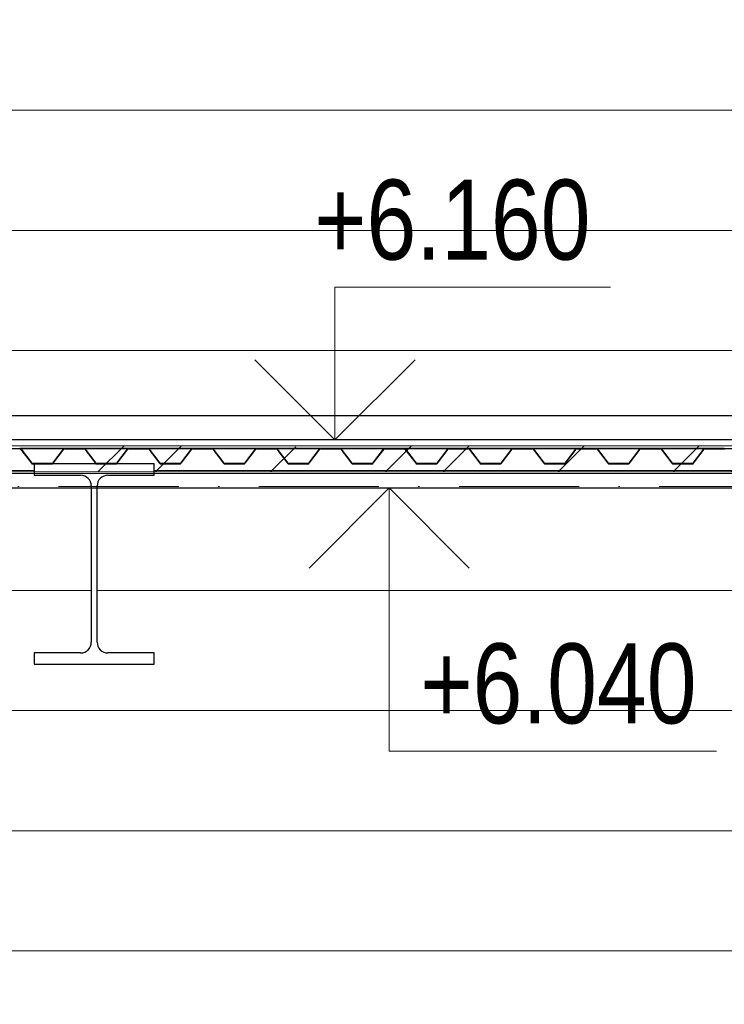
# Model space of a CAD drawing. Header units: millimetres. Extents: x 17762 to 172224, y -23587 to 40136.
# Tile 19 of 49: x 56131 to 57891, y 4750 to 7210. Entities that reach past the tile are written whole.
import ezdxf

# ---------------------------------------------------------------- set-up
doc = ezdxf.new("R2010")
doc.units = ezdxf.units.MM
doc.linetypes.add('Čerchovaná 10mm', pattern=[1800, 1000, -400, 0, -400])
doc.linetypes.add('Čerchovaná 3mm', pattern=[500, 300, -100, 0, -100])
for name, color, linetype, lineweight in [('CA_KOTY', 3, 'Continuous', 9), ('CA_NEVHRA1', 3, 'Čerchovaná 3mm', 13), ('CA_OSY', 5, 'Continuous', 9), ('CA_PODLAHA', 1, 'Continuous', 25), ('CA_PODLAHA25', 7, 'Continuous', 13), ('CA_POHHRA18', 9, 'Continuous', 9), ('CA_POHHRA25', 7, 'Continuous', 13), ('CA_REZY', 1, 'Continuous', 25), ('CA_SRAFY', 9, 'Continuous', 25), ('CA_ZARIZPRED', 8, 'Continuous', 13)]:
    doc.layers.add(name, color=color, linetype=linetype, lineweight=lineweight)
doc.styles.add('Arial_1', font='arial.ttf', dxfattribs={"width": 0.8, "height": 200})
pattern_1 = [(0, (59622.06, 5783.53), (0, 300), [])]

# ---------------------------------------------------------------- blocks, each defined once
blk = doc.blocks.new('ocelová kce final - 11542_003_OK-HALA_TaO-2_ET_AciS_2025-05-29_upr_dwg-2597525-ŘEZ 2 _ vestavek V2')
at = {"layer": 'CA_REZY'}
for p, q in [((57650, 6220), (41810, 6220)), ((41810, 6139), (57650, 6139)), ((46606.1, 6139), (46493.9, 6139)), ((46496.2, 6136.7), (46522.9, 6101.6)), ((46497.1, 6137.4), (46523.8, 6102.3)), ((46523.8, 6102.3), (46497.1, 6137.4)), ((46576.2, 6102.3), (46602.9, 6137.4)), ((46602.9, 6137.4), (46576.2, 6102.3)), ((46577.1, 6101.6), (46603.8, 6136.7)), ((46650, 6139), (46606.2, 6139)), ((46606.2, 6137.9), (46650, 6137.9)), ((46653.8, 6139), (46610, 6139)), ((46610, 6139), (46610, 6137.9)), ((46610, 6137.9), (46653.8, 6137.9)), ((46650, 6137.9), (46650, 6139)), ((46766.1, 6139), (46653.9, 6139)), ((46656.2, 6136.7), (46682.9, 6101.6)), ((46657.1, 6137.4), (46683.8, 6102.3)), ((46683.8, 6102.3), (46657.1, 6137.4)), ((46736.2, 6102.3), (46762.9, 6137.4)), ((46762.9, 6137.4), (46736.2, 6102.3)), ((46737.1, 6101.6), (46763.8, 6136.7)), ((46813.8, 6139), (46766.2, 6139)), ((46766.2, 6137.9), (46813.8, 6137.9)), ((46926.1, 6139), (46813.9, 6139)), ((46816.2, 6136.7), (46842.9, 6101.6)), ((46817.1, 6137.4), (46843.8, 6102.3)), ((46843.8, 6102.3), (46817.1, 6137.4)), ((46896.2, 6102.3), (46922.9, 6137.4)), ((46922.9, 6137.4), (46896.2, 6102.3)), ((46897.1, 6101.6), (46923.8, 6136.7)), ((46973.8, 6139), (46926.2, 6139)), ((46926.2, 6137.9), (46973.8, 6137.9)), ((47086.1, 6139), (46973.9, 6139)), ((46976.2, 6136.7), (47002.9, 6101.6)), ((46977.1, 6137.4), (47003.8, 6102.3)), ((47003.8, 6102.3), (46977.1, 6137.4)), ((47056.2, 6102.3), (47082.9, 6137.4)), ((47082.9, 6137.4), (47056.2, 6102.3)), ((47057.1, 6101.6), (47083.8, 6136.7)), ((47133.8, 6139), (47086.2, 6139)), ((47086.2, 6137.9), (47133.8, 6137.9)), ((47246.1, 6139), (47133.9, 6139)), ((47136.2, 6136.7), (47162.9, 6101.6)), ((47137.1, 6137.4), (47163.8, 6102.3)), ((47163.8, 6102.3), (47137.1, 6137.4)), ((47216.2, 6102.3), (47242.9, 6137.4)), ((47242.9, 6137.4), (47216.2, 6102.3)), ((47217.1, 6101.6), (47243.8, 6136.7)), ((47293.8, 6139), (47246.2, 6139)), ((47246.2, 6137.9), (47293.8, 6137.9)), ((47406.1, 6139), (47293.9, 6139)), ((47296.2, 6136.7), (47322.9, 6101.6)), ((47297.1, 6137.4), (47323.8, 6102.3)), ((47323.8, 6102.3), (47297.1, 6137.4)), ((47376.2, 6102.3), (47402.9, 6137.4)), ((47402.9, 6137.4), (47376.2, 6102.3)), ((47377.1, 6101.6), (47403.8, 6136.7)), ((47453.8, 6139), (47406.2, 6139)), ((47406.2, 6137.9), (47453.8, 6137.9)), ((47566.1, 6139), (47453.9, 6139)), ((47456.2, 6136.7), (47482.9, 6101.6)), ((47457.1, 6137.4), (47483.8, 6102.3)), ((47483.8, 6102.3), (47457.1, 6137.4)), ((47536.2, 6102.3), (47562.9, 6137.4)), ((47562.9, 6137.4), (47536.2, 6102.3)), ((47537.1, 6101.6), (47563.8, 6136.7)), ((47610, 6139), (47566.2, 6139)), ((47566.2, 6137.9), (47610, 6137.9)), ((47613.8, 6139), (47570, 6139)), ((47570, 6139), (47570, 6137.9)), ((47570, 6137.9), (47613.8, 6137.9)), ((47610, 6137.9), (47610, 6139)), ((47726.1, 6139), (47613.9, 6139)), ((47616.2, 6136.7), (47642.9, 6101.6)), ((47617.1, 6137.4), (47643.8, 6102.3)), ((47643.8, 6102.3), (47617.1, 6137.4)), ((47696.2, 6102.3), (47722.9, 6137.4)), ((47722.9, 6137.4), (47696.2, 6102.3)), ((47697.1, 6101.6), (47723.8, 6136.7)), ((47773.8, 6139), (47726.2, 6139)), ((47726.2, 6137.9), (47773.8, 6137.9)), ((47886.1, 6139), (47773.9, 6139)), ((47776.2, 6136.7), (47802.9, 6101.6)), ((47777.1, 6137.4), (47803.8, 6102.3)), ((47803.8, 6102.3), (47777.1, 6137.4)), ((47856.2, 6102.3), (47882.9, 6137.4)), ((47882.9, 6137.4), (47856.2, 6102.3)), ((47857.1, 6101.6), (47883.8, 6136.7)), ((47933.8, 6139), (47886.2, 6139)), ((47886.2, 6137.9), (47933.8, 6137.9)), ((48046.1, 6139), (47933.9, 6139)), ((47936.2, 6136.7), (47962.9, 6101.6)), ((47937.1, 6137.4), (47963.8, 6102.3)), ((47963.8, 6102.3), (47937.1, 6137.4)), ((48016.2, 6102.3), (48042.9, 6137.4)), ((48042.9, 6137.4), (48016.2, 6102.3)), ((48017.1, 6101.6), (48043.8, 6136.7)), ((48093.8, 6139), (48046.2, 6139)), ((48046.2, 6137.9), (48093.8, 6137.9)), ((48206.1, 6139), (48093.9, 6139)), ((48096.2, 6136.7), (48122.9, 6101.6)), ((48097.1, 6137.4), (48123.8, 6102.3)), ((48123.8, 6102.3), (48097.1, 6137.4)), ((48176.2, 6102.3), (48202.9, 6137.4)), ((48202.9, 6137.4), (48176.2, 6102.3)), ((48177.1, 6101.6), (48203.8, 6136.7)), ((48253.8, 6139), (48206.2, 6139)), ((48206.2, 6137.9), (48253.8, 6137.9)), ((46526.2, 6101.1), (46573.8, 6101.1)), ((46573.8, 6101.1), (46526.2, 6101.1)), ((46686.2, 6101.1), (46733.8, 6101.1)), ((46733.8, 6101.1), (46686.2, 6101.1)), ((46846.2, 6101.1), (46893.8, 6101.1)), ((46893.8, 6101.1), (46846.2, 6101.1)), ((47006.2, 6101.1), (47053.8, 6101.1)), ((47053.8, 6101.1), (47006.2, 6101.1)), ((47166.2, 6101.1), (47213.8, 6101.1)), ((47213.8, 6101.1), (47166.2, 6101.1)), ((47326.2, 6101.1), (47373.8, 6101.1)), ((47373.8, 6101.1), (47326.2, 6101.1)), ((47486.2, 6101.1), (47533.8, 6101.1)), ((47533.8, 6101.1), (47486.2, 6101.1)), ((47646.2, 6101.1), (47693.8, 6101.1)), ((47693.8, 6101.1), (47646.2, 6101.1)), ((47806.2, 6101.1), (47853.8, 6101.1)), ((47853.8, 6101.1), (47806.2, 6101.1)), ((47966.2, 6101.1), (48013.8, 6101.1)), ((48013.8, 6101.1), (47966.2, 6101.1)), ((48126.2, 6101.1), (48173.8, 6101.1)), ((48173.8, 6101.1), (48126.2, 6101.1)), ((46526.2, 6100), (46573.8, 6100)), ((46830, 6100), (46530, 6100)), ((46530, 6100), (46530, 6072)), ((46686.2, 6100), (46733.8, 6100)), ((46830, 6072), (46830, 6100)), ((46846.2, 6100), (46893.8, 6100)), ((47006.2, 6100), (47053.8, 6100)), ((47166.2, 6100), (47213.8, 6100)), ((47326.2, 6100), (47373.8, 6100)), ((47486.2, 6100), (47533.8, 6100)), ((47646.2, 6100), (47693.8, 6100)), ((47806.2, 6100), (47853.8, 6100)), ((47966.2, 6100), (48013.8, 6100)), ((48126.2, 6100), (48173.8, 6100)), ((46530, 6072), (46645.7, 6072)), ((46714.2, 6072), (46830, 6072)), ((46672.7, 6045), (46672.7, 5655)), ((46687.2, 5655), (46687.2, 6045)), ((46645.7, 5628), (46530, 5628)), ((46530, 5628), (46530, 5600)), ((46830, 5628), (46714.2, 5628)), ((46830, 5600), (46830, 5628)), ((46530, 5600), (46830, 5600))]:
    blk.add_line(p, q, dxfattribs=at)
for centre, radius, start, end in [((46493.8, 6135), 4.04, 36.3452, 90), ((46493.8, 6135), 2.96, 36.1815, 90), ((46493.8, 6135), 4.04, 36.3453, 88.7247), ((46606.3, 6134.8), 4.18, 91.5924, 142.6726), ((46606.2, 6135), 4.04, 90, 143.6548), ((46606.2, 6135), 2.96, 90, 143.8185), ((46653.8, 6135), 4.04, 36.3452, 90), ((46653.8, 6135), 2.96, 36.1815, 90), ((46653.8, 6135), 4.04, 36.3453, 88.7247), ((46766.3, 6134.8), 4.18, 91.5924, 142.6726), ((46766.2, 6135), 4.04, 90, 143.6548), ((46766.2, 6135), 2.96, 90, 143.8185), ((46813.8, 6135), 4.04, 36.3452, 90), ((46813.8, 6135), 2.96, 36.1815, 90), ((46813.8, 6135), 4.04, 36.3453, 88.7247), ((46926.3, 6134.8), 4.18, 91.5924, 142.6726), ((46926.2, 6135), 4.04, 90, 143.6548), ((46926.2, 6135), 2.96, 90, 143.8185), ((46973.8, 6135), 4.04, 36.3452, 90), ((46973.8, 6135), 2.96, 36.1815, 90), ((46973.8, 6135), 4.04, 36.3453, 88.7247), ((47086.3, 6134.8), 4.18, 91.5924, 142.6726), ((47086.2, 6135), 4.04, 90, 143.6548), ((47086.2, 6135), 2.96, 90, 143.8185), ((47133.8, 6135), 4.04, 36.3452, 90), ((47133.8, 6135), 2.96, 36.1815, 90), ((47133.8, 6135), 4.04, 36.3453, 88.7247), ((47246.3, 6134.8), 4.18, 91.5924, 142.6726), ((47246.2, 6135), 4.04, 90, 143.6548), ((47246.2, 6135), 2.96, 90, 143.8185), ((47293.8, 6135), 4.04, 36.3452, 90), ((47293.8, 6135), 2.96, 36.1815, 90), ((47293.8, 6135), 4.04, 36.3453, 88.7247), ((47406.3, 6134.8), 4.18, 91.5924, 142.6726), ((47406.2, 6135), 4.04, 90, 143.6548), ((47406.2, 6135), 2.96, 90, 143.8185), ((47453.8, 6135), 4.04, 36.3452, 90), ((47453.8, 6135), 2.96, 36.1815, 90), ((47453.8, 6135), 4.04, 36.3453, 88.7247), ((47566.3, 6134.8), 4.18, 91.5924, 142.6726), ((47566.2, 6135), 4.04, 90, 143.6548), ((47566.2, 6135), 2.96, 90, 143.8185), ((47613.8, 6135), 4.04, 36.3452, 90), ((47613.8, 6135), 2.96, 36.1815, 90), ((47613.8, 6135), 4.04, 36.3453, 88.7247), ((47726.3, 6134.8), 4.18, 91.5924, 142.6726), ((47726.2, 6135), 4.04, 90, 143.6548), ((47726.2, 6135), 2.96, 90, 143.8185), ((47773.8, 6135), 4.04, 36.3452, 90), ((47773.8, 6135), 2.96, 36.1815, 90), ((47773.8, 6135), 4.04, 36.3453, 88.7247), ((47886.3, 6134.8), 4.18, 91.5924, 142.6726), ((47886.2, 6135), 4.04, 90, 143.6548), ((47886.2, 6135), 2.96, 90, 143.8185), ((47933.8, 6135), 4.04, 36.3452, 90), ((47933.8, 6135), 2.96, 36.1815, 90), ((47933.8, 6135), 4.04, 36.3453, 88.7247), ((48046.3, 6134.8), 4.18, 91.5924, 142.6726), ((48046.2, 6135), 4.04, 90, 143.6548), ((48046.2, 6135), 2.96, 90, 143.8185), ((48093.8, 6135), 4.04, 36.3452, 90), ((48093.8, 6135), 2.96, 36.1815, 90), ((48093.8, 6135), 4.04, 36.3453, 88.7247), ((48206.3, 6134.8), 4.18, 91.5924, 142.6726), ((48206.2, 6135), 4.04, 90, 143.6548), ((48206.2, 6135), 2.96, 90, 143.8185), ((48253.8, 6135), 2.96, 36.1815, 90), ((46526.2, 6104), 4.04, 216.3452, 270), ((46526.3, 6104.2), 3.09, 217.3274, 268.8539), ((46526.2, 6104), 2.96, 216.1815, 270), ((46573.8, 6104), 2.96, 270, 323.8187), ((46573.8, 6104), 2.96, 270, 323.8185), ((46573.8, 6104), 4.04, 270, 323.6548), ((46686.2, 6104), 4.04, 216.3452, 270), ((46686.3, 6104.2), 3.09, 217.3274, 268.8539), ((46686.2, 6104), 2.96, 216.1815, 270), ((46733.8, 6104), 2.96, 270, 323.8187), ((46733.8, 6104), 2.96, 270, 323.8185), ((46733.8, 6104), 4.04, 270, 323.6548), ((46846.2, 6104), 4.04, 216.3452, 270), ((46846.3, 6104.2), 3.09, 217.3274, 268.8539), ((46846.2, 6104), 2.96, 216.1815, 270), ((46893.8, 6104), 2.96, 270, 323.8187), ((46893.8, 6104), 2.96, 270, 323.8185), ((46893.8, 6104), 4.04, 270, 323.6548), ((47006.2, 6104), 4.04, 216.3452, 270), ((47006.3, 6104.2), 3.09, 217.3274, 268.8539), ((47006.2, 6104), 2.96, 216.1815, 270), ((47053.8, 6104), 2.96, 270, 323.8187), ((47053.8, 6104), 2.96, 270, 323.8185), ((47053.8, 6104), 4.04, 270, 323.6548), ((47166.2, 6104), 4.04, 216.3452, 270), ((47166.3, 6104.2), 3.09, 217.3274, 268.8539), ((47166.2, 6104), 2.96, 216.1815, 270), ((47213.8, 6104), 2.96, 270, 323.8187), ((47213.8, 6104), 2.96, 270, 323.8185), ((47213.8, 6104), 4.04, 270, 323.6548), ((47326.2, 6104), 4.04, 216.3452, 270), ((47326.3, 6104.2), 3.09, 217.3274, 268.8539), ((47326.2, 6104), 2.96, 216.1815, 270), ((47373.8, 6104), 2.96, 270, 323.8187), ((47373.8, 6104), 2.96, 270, 323.8185), ((47373.8, 6104), 4.04, 270, 323.6548), ((47486.2, 6104), 4.04, 216.3452, 270), ((47486.3, 6104.2), 3.09, 217.3274, 268.8539), ((47486.2, 6104), 2.96, 216.1815, 270), ((47533.8, 6104), 2.96, 270, 323.8187), ((47533.8, 6104), 2.96, 270, 323.8185), ((47533.8, 6104), 4.04, 270, 323.6342), ((47646.2, 6104), 4.04, 216.3452, 270), ((47646.3, 6104.2), 3.09, 217.3274, 268.8539), ((47646.2, 6104), 2.96, 216.1815, 270), ((47693.8, 6104), 2.96, 270, 323.8187), ((47693.8, 6104), 2.96, 270, 323.8185), ((47693.8, 6104), 4.04, 270, 323.6548), ((47806.2, 6104), 4.04, 216.3452, 270), ((47806.3, 6104.2), 3.09, 217.3274, 268.8539), ((47806.2, 6104), 2.96, 216.1815, 270), ((47853.8, 6104), 2.96, 270, 323.8187), ((47853.8, 6104), 2.96, 270, 323.8185), ((47853.8, 6104), 4.04, 270, 323.6548), ((47966.2, 6104), 4.04, 216.3452, 270), ((47966.3, 6104.2), 3.09, 217.3274, 268.8539), ((47966.2, 6104), 2.96, 216.1815, 270), ((48013.8, 6104), 2.96, 270, 323.8187), ((48013.8, 6104), 2.96, 270, 323.8185), ((48013.8, 6104), 4.04, 270, 323.6548), ((48126.2, 6104), 4.04, 216.3452, 270), ((48126.3, 6104.2), 3.09, 217.3274, 268.8539), ((48126.2, 6104), 2.96, 216.1815, 270), ((48173.8, 6104), 2.96, 270, 323.8187), ((48173.8, 6104), 2.96, 270, 323.8185), ((48173.8, 6104), 4.04, 270, 323.6548), ((46645.7, 6045), 27, 0, 90), ((46714.2, 6045), 27, 90, 180), ((46645.7, 5655), 27, 270, 0), ((46714.2, 5655), 27, 180, 270)]:
    blk.add_arc(centre, radius, start, end, dxfattribs=at)
blk = doc.blocks.new('ocelová kce final - ocelová kce final-2597615-ŘEZ 2 _ vestavek V2')
blk.add_blockref('ocelová kce final - 11542_003_OK-HALA_TaO-2_ET_AciS_2025-05-29_upr_dwg-2597525-ŘEZ 2 _ vestavek V2', (0, 0))

msp = doc.modelspace()

# ---------------------------------------------------------------- hatches: boundary and pattern name
at = {"layer": 'CA_POHHRA25', "lineweight": 9}
h = msp.add_hatch(dxfattribs=at)
h.set_pattern_fill('FP_12', color=256, style=0, pattern_type=2)
h.set_pattern_definition(pattern_1)
h.paths.add_polyline_path([(51827.1, 6220), (61707.1, 6220), (61707.1, 8240), (61807.1, 8240), (61807.1, 9950), (51727.1, 9950), (51727.1, 8210), (51827.1, 8210), (51827.1, 6686)])
h.paths.add_polyline_path([(61782.1, 8310), (61730.1, 8310), (61724.4, 8312.3), (61722.1, 8318), (61722.1, 8382), (61724.4, 8387.7), (61730.1, 8390), (61794.1, 8390), (61799.7, 8387.7), (61802.1, 8382), (61802.1, 8318), (61799.7, 8312.3), (61794.1, 8310)])
h.paths.add_polyline_path([(61794.1, 8314), (61796.9, 8315.2), (61798.1, 8318), (61798.1, 8382), (61796.9, 8384.8), (61794.1, 8386), (61730.1, 8386), (61727.2, 8384.8), (61726.1, 8382), (61726.1, 8318), (61727.2, 8315.2), (61730.1, 8314), (61782.1, 8314)])
h.paths.add_polyline_path([(56832.1, 9120), (56712.1, 9120), (56712.1, 9128), (56757.6, 9128), (56766.1, 9131.5), (56769.6, 9140), (56769.6, 9214), (56766.1, 9222.5), (56757.6, 9226), (56712.1, 9226), (56712.1, 9234), (56744.3, 9234), (56742.2, 9239.8), (56742.1, 9248.6), (56743.1, 9290.5), (56747.1, 9295.2), (56751, 9296.6), (56752.1, 9296.8), (56796.4, 9295.7), (56799.9, 9292.6), (56802, 9286.9), (56802.1, 9285.6), (56801.1, 9236.1), (56801.1, 9234), (56832.1, 9234), (56832.1, 9226), (56786.6, 9226), (56778.1, 9222.5), (56774.6, 9214), (56774.6, 9140), (56778.1, 9131.5), (56786.6, 9128), (56832.1, 9128)])
h.paths.add_polyline_path([(56799.8, 9234), (56795.2, 9236.7), (56797, 9239.8), (56797.1, 9248.6), (56796, 9289.1), (56793.2, 9291.1), (56792.1, 9291.2), (56749.9, 9290.7), (56747.6, 9288.1), (56747.1, 9285.6), (56748.2, 9237.6), (56749, 9235.7), (56749.9, 9235.1), (56757.6, 9235.5), (56797.1, 9234.5)])
h.paths.add_polyline_path([(61672.1, 9680), (61672.1, 9689.8), (61714, 9689.8), (61724.6, 9694.2), (61729, 9704.8), (61729, 9895.2), (61724.6, 9905.8), (61714, 9910.2), (61672.1, 9910.2), (61672.1, 9920), (61792.1, 9920), (61792.1, 9910.2), (61792.1, 9909.4), (61798.6, 9906.7), (61802.1, 9895.2), (61802.1, 9840.2), (61796.1, 9840.2), (61796.1, 9898.2), (61794.3, 9902.4), (61790.1, 9904.2), (61772.1, 9904.2), (61772.1, 9910.2), (61750.2, 9910.2), (61739.6, 9905.8), (61735.2, 9895.2), (61735.2, 9704.8), (61739.6, 9694.2), (61750.2, 9689.8), (61792.1, 9689.8), (61792.1, 9680), (61714, 9680)])
h.paths.add_polyline_path([(51757.1, 9680), (51757.1, 9689.8), (51799, 9689.8), (51809.6, 9694.2), (51814, 9704.8), (51814, 9895.2), (51809.6, 9905.8), (51799, 9910.2), (51777.1, 9910.2), (51777.1, 9904.2), (51757.1, 9903.4), (51754.8, 9902.4), (51753.1, 9895.2), (51753.1, 9840.2), (51747.1, 9840.2), (51747.1, 9898.2), (51750.6, 9906.7), (51757.1, 9910.2), (51757.1, 9920), (51877.1, 9920), (51877.1, 9910.2), (51835.2, 9910.2), (51824.6, 9905.8), (51820.2, 9895.2), (51820.2, 9704.8), (51824.6, 9694.2), (51835.2, 9689.8), (51877.1, 9689.8), (51877.1, 9680), (51799, 9680)])
h.paths.add_polyline_path([(56712.1, 9806), (56712.1, 9814), (56757.6, 9814), (56766.1, 9817.5), (56769.6, 9826), (56769.6, 9900), (56766.1, 9908.5), (56757.6, 9912), (56712.1, 9912), (56712.1, 9920), (56832.1, 9920), (56832.1, 9912), (56786.6, 9912), (56778.1, 9908.5), (56774.6, 9900), (56774.6, 9826), (56778.1, 9817.5), (56786.6, 9814), (56832.1, 9814), (56832.1, 9806), (56757.6, 9806)])
h.paths.add_polyline_path([(53811.3, 9838.4), (53809.9, 9839.3), (53811.4, 9841)])
h.paths.add_polyline_path([(53813.1, 9838.1), (53811.5, 9838.7), (53813.1, 9841)])
h.paths.add_polyline_path([(53815, 9838), (53813.1, 9838.2), (53814.1, 9841)])
h.paths.add_polyline_path([(53884.4, 9838), (53815, 9838), (53815, 9841), (53884.4, 9841)])
h.paths.add_polyline_path([(53884.4, 9838), (53885.4, 9841), (53886.3, 9838.1)])
h.paths.add_polyline_path([(54701, 9838.4), (54699.6, 9839.3), (54701.2, 9841)])
h.paths.add_polyline_path([(54702.8, 9838.1), (54701.2, 9838.7), (54702.9, 9841)])
h.paths.add_polyline_path([(54704.7, 9838), (54702.9, 9838.2), (54703.8, 9841)])
h.paths.add_polyline_path([(54774.1, 9838), (54704.7, 9838), (54704.7, 9841), (54774.1, 9841)])
h.paths.add_polyline_path([(54774.1, 9838), (54775.1, 9841), (54776, 9838.1)])
h.paths.add_polyline_path([(54776, 9838.1), (54776.1, 9841), (54777.7, 9838.3)])
h.paths.add_polyline_path([(53886.3, 9838.1), (53886.4, 9841), (53887.9, 9838.3)])
h.paths.add_polyline_path([(54777.9, 9838.4), (54778.3, 9840.7), (54779.3, 9838.7), (54778.3, 9838.5)])
h.paths.add_polyline_path([(53888.2, 9838.4), (53888.6, 9840.7), (53889.6, 9838.7), (53888.6, 9838.5)])
h.paths.add_polyline_path([(54699.3, 9838.8), (54698.5, 9840.1), (54699.6, 9839.6), (54699.3, 9839)])
h.paths.add_polyline_path([(54779.6, 9838.8), (54779.6, 9840.9), (54781.2, 9839.4)])
h.paths.add_polyline_path([(53809.5, 9838.8), (53808.8, 9840.1), (53809.9, 9839.6), (53809.6, 9839)])
h.paths.add_polyline_path([(53889.9, 9838.8), (53889.9, 9840.9), (53891.5, 9839.4)])
h.paths.add_polyline_path([(54702.8, 9887.9), (54704.7, 9888), (54703.8, 9885), (54702.9, 9887.8)])
h.paths.add_polyline_path([(54701, 9887.6), (54702.8, 9887.9), (54702.7, 9885), (54701.2, 9887.3)])
h.paths.add_polyline_path([(54699.3, 9887.2), (54701, 9887.6), (54700.5, 9885.3), (54699.3, 9887.1)])
h.paths.add_polyline_path([(54697.7, 9886.6), (54699.6, 9886.4), (54699.3, 9885.1), (54698.5, 9885.9)])
h.paths.add_polyline_path([(54696.3, 9885.9), (54698.1, 9885.9), (54697.3, 9885)])
h.paths.add_polyline_path([(54694.4, 9884.1), (54696.3, 9885.9), (54697.7, 9883), (54695.2, 9883.8)])
h.paths.add_polyline_path([(54694.4, 9841.9), (54693.8, 9844), (54694.4, 9884.1), (54699.3, 9882), (54699.3, 9844), (54695.2, 9842.3)])
h.paths.add_polyline_path([(54696.3, 9840.1), (54695.2, 9842.2), (54698, 9841.9), (54697.1, 9841)])
h.paths.add_polyline_path([(54697.7, 9839.4), (54696.3, 9840.1), (54698.1, 9840.1)])
h.paths.add_polyline_path([(54781.2, 9839.4), (54781.6, 9841), (54782.5, 9840.1)])
h.paths.add_polyline_path([(53891.5, 9839.4), (53891.8, 9841), (53892.8, 9840.1)])
h.paths.add_polyline_path([(53813.1, 9887.9), (53815, 9888), (53814, 9885), (53813.1, 9887.8)])
h.paths.add_polyline_path([(53811.3, 9887.6), (53813.1, 9887.9), (53813, 9885), (53811.5, 9887.3)])
h.paths.add_polyline_path([(53809.5, 9887.2), (53811.3, 9887.6), (53810.8, 9885.3), (53809.6, 9887.1)])
h.paths.add_polyline_path([(53808, 9886.6), (53809.9, 9886.4), (53809.5, 9885.1), (53808.8, 9885.9)])
h.paths.add_polyline_path([(53806.6, 9885.9), (53808.4, 9885.9), (53807.6, 9885)])
h.paths.add_polyline_path([(53804.7, 9884.1), (53806.6, 9885.9), (53807.9, 9883), (53805.5, 9883.8)])
h.paths.add_polyline_path([(53804.7, 9841.9), (53804.1, 9844), (53804.7, 9884.1), (53809.5, 9882), (53809.5, 9844), (53805.5, 9842.3)])
h.paths.add_polyline_path([(53806.6, 9840.1), (53805.5, 9842.2), (53808.2, 9841.9), (53807.4, 9841)])
h.paths.add_polyline_path([(53808, 9839.4), (53806.6, 9840.1), (53808.4, 9840.1)])
h.paths.add_polyline_path([(54782.5, 9840.1), (54781.2, 9843), (54783.6, 9841)])
h.paths.add_polyline_path([(53892.8, 9840.1), (53891.5, 9843), (53893.9, 9841)])
h.paths.add_polyline_path([(53894.7, 9841.9), (53889.9, 9844), (53889.9, 9882), (53895.2, 9883), (53895.4, 9882), (53895.2, 9843)])
h.paths.add_polyline_path([(54784.4, 9841.9), (54779.6, 9844), (54779.6, 9882), (54784.9, 9883), (54785.1, 9882), (54784.9, 9843)])
h.paths.add_polyline_path([(54782.5, 9885.9), (54780.8, 9885.9), (54781.2, 9886.6)])
h.paths.add_polyline_path([(54779.5, 9882.5), (54782.5, 9885.9), (54783.6, 9883.8), (54779.6, 9882.5)])
h.paths.add_polyline_path([(53892.8, 9885.9), (53891.1, 9885.9), (53891.5, 9886.6)])
h.paths.add_polyline_path([(53889.8, 9882.5), (53892.8, 9885.9), (53893.9, 9883.8), (53889.9, 9882.5)])
h.paths.add_polyline_path([(53889.9, 9887.2), (53888, 9885), (53888.6, 9887.5), (53889.8, 9887.2)])
h.paths.add_polyline_path([(53888.6, 9883.9), (53889.9, 9887.2), (53890.7, 9885.9), (53889, 9884.3)])
h.paths.add_polyline_path([(54779.6, 9887.2), (54777.7, 9885), (54778.3, 9887.5), (54779.5, 9887.2)])
h.paths.add_polyline_path([(54778.3, 9883.9), (54779.6, 9887.2), (54780.4, 9885.9), (54778.7, 9884.3)])
h.paths.add_polyline_path([(53886.3, 9884.8), (53886.3, 9887.9), (53887.9, 9887.3), (53886.3, 9884.9)])
h.paths.add_polyline_path([(54776, 9884.8), (54776, 9887.9), (54777.7, 9887.3), (54776, 9884.9)])
h.paths.add_polyline_path([(54774.1, 9888), (54774.1, 9885), (54704.7, 9885), (54704.7, 9888)])
h.paths.add_polyline_path([(54775.1, 9885), (54774.1, 9888), (54776, 9887.8), (54775.1, 9885)])
h.paths.add_polyline_path([(53884.4, 9888), (53884.4, 9885), (53815, 9885), (53815, 9888)])
h.paths.add_polyline_path([(53885.4, 9885), (53884.4, 9888), (53886.3, 9887.8), (53885.4, 9885)])
h = msp.add_hatch(dxfattribs=at)
h.set_pattern_fill('FP_12', color=256, style=0, pattern_type=2)
h.set_pattern_definition(pattern_1)
h.paths.add_polyline_path([(51827.1, 0), (56497.1, 0), (56497.1, 4000), (60497.1, 4000), (60497.1, 0), (67227.1, 0), (67227.1, 2050), (67327.1, 2050), (67327.1, 6160), (67297.1, 6160), (67297.1, 6072), (67181.3, 6072), (67167.8, 6068.4), (67157.9, 6058.5), (67154.3, 6045), (67154.3, 5655), (67157.9, 5641.5), (67167.8, 5631.6), (67181.3, 5628), (67297.1, 5628), (67297.1, 5600), (66997.1, 5600), (66997.1, 5628), (67112.8, 5628), (67126.3, 5631.6), (67136.2, 5641.5), (67139.8, 5655), (67139.8, 6045), (67136.2, 6058.5), (67126.3, 6068.4), (67112.8, 6072), (66997.1, 6072), (66997.1, 6100), (67043.3, 6101.1), (67040, 6101.6), (67010.9, 6138.5), (67010.9, 6137.9), (66960, 6137.4), (66960.9, 6136.7), (66933.3, 6102.3), (66930.9, 6100), (66883.3, 6101.1), (66880, 6101.6), (66850.9, 6138.5), (66850.9, 6137.9), (66800, 6137.4), (66800.9, 6136.7), (66773.3, 6102.3), (66770.9, 6100), (66723.3, 6101.1), (66720, 6101.6), (66690.9, 6138.5), (66690.9, 6137.9), (66640, 6137.4), (66640.9, 6136.7), (66613.3, 6102.3), (66610.9, 6100), (66563.3, 6101.1), (66560, 6101.6), (66530.9, 6138.5), (66530.9, 6137.9), (66480, 6137.4), (66480.9, 6136.7), (66453.3, 6102.3), (66450.9, 6100), (66403.3, 6101.1), (66400, 6101.6), (66370.9, 6138.5), (66370.9, 6137.9), (66320, 6137.4), (66320.9, 6136.7), (66293.3, 6102.3), (66290.9, 6100), (66243.3, 6101.1), (66240, 6101.6), (66210.9, 6138.5), (66210.9, 6137.9), (66160, 6137.4), (66160.9, 6136.7), (66133.3, 6102.3), (66130.9, 6100), (66083.3, 6101.1), (66080, 6101.6), (66050.9, 6138.5), (66050.9, 6137.9), (66000, 6137.4), (66000.9, 6136.7), (65973.3, 6102.3), (65970.9, 6100), (65923.3, 6101.1), (65920, 6101.6), (65890.9, 6138.5), (65890.9, 6137.9), (65840, 6137.4), (65840.9, 6136.7), (65813.3, 6102.3), (65810.9, 6100), (65763.3, 6101.1), (65760, 6101.6), (65730.9, 6138.5), (65730.9, 6137.9), (65680, 6137.4), (65680.9, 6136.7), (65653.3, 6102.3), (65650.9, 6100), (65603.3, 6101.1), (65600, 6101.6), (65570.9, 6138.5), (65570.9, 6137.9), (65520, 6137.4), (65520.9, 6136.7), (65493.3, 6102.3), (65490.9, 6100), (65443.3, 6101.1), (65440, 6101.6), (65410.9, 6138.5), (65410.9, 6137.9), (65360, 6137.4), (65360.9, 6136.7), (65333.3, 6102.3), (65330.9, 6100), (65283.3, 6101.1), (65280, 6101.6), (65250.9, 6138.5), (65250.9, 6137.9), (65200, 6137.4), (65200.9, 6136.7), (65173.3, 6102.3), (65170.9, 6100), (65123.3, 6101.1), (65120, 6101.6), (65090.9, 6138.5), (65090.9, 6137.9), (65040, 6137.4), (65040.9, 6136.7), (65013.3, 6102.3), (65010.9, 6100), (64963.3, 6101.1), (64960, 6101.6), (64930.9, 6138.5), (64930.9, 6137.9), (64880, 6137.4), (64880.9, 6136.7), (64853.3, 6102.3), (64850.9, 6100), (64803.3, 6101.1), (64800, 6101.6), (64770.9, 6138.5), (64770.9, 6137.9), (64720, 6137.4), (64720.9, 6136.7), (64693.3, 6102.3), (64690.9, 6100), (64643.3, 6101.1), (64640, 6101.6), (64610.9, 6138.5), (64610.9, 6137.9), (64560, 6137.4), (64560.9, 6136.7), (64533.3, 6102.3), (64530.9, 6100), (64483.3, 6101.1), (64480, 6101.6), (64450.9, 6138.5), (64450.9, 6137.9), (64400, 6137.4), (64400.9, 6136.7), (64373.3, 6102.3), (64370.9, 6100), (64323.3, 6101.1), (64320, 6101.6), (64290.9, 6138.5), (64290.9, 6137.9), (64240, 6137.4), (64240.9, 6136.7), (64213.3, 6102.3), (64210.9, 6100), (64163.3, 6101.1), (64160, 6101.6), (64130.9, 6138.5), (64130.9, 6137.9), (64080, 6137.4), (64080.9, 6136.7), (64053.3, 6102.3), (64050.9, 6100), (64003.3, 6101.1), (64000, 6101.6), (63970.9, 6138.5), (63970.9, 6137.9), (63920, 6137.4), (63920.9, 6136.7), (63893.3, 6102.3), (63890.9, 6100), (63843.3, 6101.1), (63840, 6101.6), (63810.9, 6138.5), (63810.9, 6137.9), (63760, 6137.4), (63760.9, 6136.7), (63733.3, 6102.3), (63730.9, 6100), (63683.3, 6101.1), (63680, 6101.6), (63650.9, 6138.5), (63650.9, 6137.9), (63600, 6137.4), (63600.9, 6136.7), (63573.3, 6102.3), (63570.9, 6100), (63523.3, 6101.1), (63520, 6101.6), (63490.9, 6138.5), (63490.8, 6137.9), (63440, 6137.4), (63440.9, 6136.7), (63413.3, 6102.3), (63410.9, 6100), (63363.3, 6101.1), (63360, 6101.6), (63330.9, 6138.5), (63330.9, 6137.9), (63280, 6137.4), (63280.9, 6136.7), (63253.3, 6102.3), (63250.9, 6100), (63203.3, 6101.1), (63200, 6101.6), (63170.9, 6138.5), (63170.9, 6137.9), (63120, 6137.4), (63120.9, 6136.7), (63093.3, 6102.3), (63090.9, 6100), (63043.3, 6101.1), (63040, 6101.6), (63010.9, 6138.5), (63010.9, 6137.9), (62960, 6137.4), (62960.9, 6136.7), (62933.3, 6102.3), (62930.9, 6100), (62883.3, 6101.1), (62880, 6101.6), (62850.9, 6138.5), (62850.9, 6137.9), (62800, 6137.4), (62800.9, 6136.7), (62773.3, 6102.3), (62770.9, 6100), (62723.3, 6101.1), (62720, 6101.6), (62690.9, 6138.5), (62690.9, 6137.9), (62640, 6137.4), (62640.9, 6136.7), (62613.3, 6102.3), (62610.9, 6100), (62563.3, 6101.1), (62560, 6101.6), (62530.9, 6138.5), (62530.9, 6137.9), (62480, 6137.4), (62480.9, 6136.7), (62453.3, 6102.3), (62450.9, 6100), (62403.3, 6101.1), (62400, 6101.6), (62370.9, 6138.5), (62370.9, 6137.9), (62320, 6137.4), (62320.9, 6136.7), (62293.3, 6102.3), (62290.9, 6100), (62243.3, 6101.1), (62240, 6101.6), (62210.9, 6138.5), (62210.9, 6137.9), (62160, 6137.4), (62160.9, 6136.7), (62133.3, 6102.3), (62130.9, 6100), (62083.3, 6101.1), (62080, 6101.6), (62050.9, 6138.5), (62050.9, 6137.9), (62000, 6137.4), (62000.9, 6136.7), (61973.3, 6102.3), (61970.9, 6100), (61923.3, 6101.1), (61920, 6101.6), (61890.9, 6138.5), (61890.9, 6137.9), (61840, 6137.4), (61840.9, 6136.7), (61813.3, 6102.3), (61810.9, 6100), (61882.1, 6100), (61882.1, 6072), (61766.3, 6072), (61752.8, 6068.4), (61742.9, 6058.5), (61739.3, 6045), (61739.3, 5655), (61742.9, 5641.5), (61752.8, 5631.6), (61766.3, 5628), (61882.1, 5628), (61882.1, 5600), (61582.1, 5600), (61582.1, 5628), (61697.8, 5628), (61711.3, 5631.6), (61721.2, 5641.5), (61724.8, 5655), (61724.8, 6045), (61721.2, 6058.5), (61711.3, 6068.4), (61697.8, 6072), (61582.1, 6072), (61582.1, 6100), (61603.3, 6101.1), (61600, 6101.6), (61570.9, 6138.5), (61570.9, 6137.9), (61520, 6137.4), (61520.9, 6136.7), (61493.3, 6102.3), (61490.9, 6100), (61443.3, 6101.1), (61440, 6101.6), (61410.9, 6138.5), (61410.9, 6137.9), (61360, 6137.4), (61360.9, 6136.7), (61333.3, 6102.3), (61330.9, 6100), (61283.3, 6101.1), (61280, 6101.6), (61250.9, 6138.5), (61250.9, 6137.9), (61200, 6137.4), (61200.9, 6136.7), (61173.3, 6102.3), (61170.9, 6100), (61123.3, 6101.1), (61120, 6101.6), (61090.9, 6138.5), (61090.9, 6137.9), (61040, 6137.4), (61040.9, 6136.7), (61013.3, 6102.3), (61010.9, 6100), (60963.3, 6101.1), (60960, 6101.6), (60930.9, 6138.5), (60930.9, 6137.9), (60880, 6137.4), (60880.9, 6136.7), (60853.3, 6102.3), (60850.9, 6100), (60803.3, 6101.1), (60800, 6101.6), (60770.9, 6138.5), (60770.9, 6137.9), (60720, 6137.4), (60720.9, 6136.7), (60693.3, 6102.3), (60690.9, 6100), (60643.3, 6101.1), (60640, 6101.6), (60610.9, 6138.5), (60610.9, 6137.9), (60560, 6137.4), (60560.9, 6136.7), (60533.3, 6102.3), (60530.9, 6100), (60483.3, 6101.1), (60480, 6101.6), (60450.9, 6138.5), (60450.9, 6137.9), (60400, 6137.4), (60400.9, 6136.7), (60373.3, 6102.3), (60370.9, 6100), (60323.3, 6101.1), (60320, 6101.6), (60290.9, 6138.5), (60290.9, 6137.9), (60240, 6137.4), (60240.9, 6136.7), (60213.3, 6102.3), (60210.9, 6100), (60163.3, 6101.1), (60160, 6101.6), (60130.9, 6138.5), (60130.9, 6137.9), (60080, 6137.4), (60080.9, 6136.7), (60053.3, 6102.3), (60050.9, 6100), (60003.3, 6101.1), (60000, 6101.6), (59970.9, 6138.5), (59970.9, 6137.9), (59920, 6137.4), (59920.9, 6136.7), (59893.3, 6102.3), (59890.9, 6100), (59843.3, 6101.1), (59840, 6101.6), (59810.9, 6138.5), (59810.9, 6137.9), (59760, 6137.4), (59760.9, 6136.7), (59733.3, 6102.3), (59730.9, 6100), (59683.3, 6101.1), (59680, 6101.6), (59650.9, 6138.5), (59650.9, 6137.9), (59600, 6137.4), (59600.9, 6136.7), (59573.3, 6102.3), (59570.9, 6100), (59523.3, 6101.1), (59520, 6101.6), (59490.9, 6138.5), (59490.9, 6137.9), (59440, 6137.4), (59440.9, 6136.7), (59413.3, 6102.3), (59410.9, 6100), (59363.3, 6101.1), (59360, 6101.6), (59330.9, 6138.5), (59330.9, 6137.9), (59280, 6137.4), (59280.9, 6136.7), (59253.3, 6102.3), (59250.9, 6100), (59203.3, 6101.1), (59200, 6101.6), (59170.9, 6138.5), (59170.9, 6137.9), (59120, 6137.4), (59120.9, 6136.7), (59093.3, 6102.3), (59090.9, 6100), (59043.3, 6101.1), (59040, 6101.6), (59010.9, 6138.5), (59010.9, 6137.9), (58960, 6137.4), (58960.9, 6136.7), (58933.3, 6102.3), (58928.8, 6100), (58883.3, 6101.1), (58880, 6101.6), (58850.9, 6138.5), (58850.9, 6137.9), (58800, 6137.4), (58800.9, 6136.7), (58773.3, 6102.3), (58770.9, 6100), (58723.3, 6101.1), (58720, 6101.6), (58690.9, 6138.5), (58690.9, 6137.9), (58640, 6137.4), (58640.9, 6136.7), (58613.3, 6102.3), (58610.9, 6100), (58563.3, 6101.1), (58560, 6101.6), (58530.9, 6138.5), (58530.9, 6137.9), (58480, 6137.4), (58480.9, 6136.7), (58453.3, 6102.3), (58450.9, 6100), (58403.3, 6101.1), (58400, 6101.6), (58370.9, 6138.5), (58370.9, 6137.9), (58320, 6137.4), (58320.9, 6136.7), (58293.3, 6102.3), (58290.9, 6100), (58243.3, 6101.1), (58240, 6101.6), (58210.9, 6138.5), (58210.9, 6137.9), (58160, 6137.4), (58160.9, 6136.7), (58133.3, 6102.3), (58130.9, 6100), (58083.3, 6101.1), (58080, 6101.6), (58050.9, 6138.5), (58050.9, 6137.9), (58000, 6137.4), (58000.9, 6136.7), (57973.3, 6102.3), (57970.9, 6100), (57923.3, 6101.1), (57920, 6101.6), (57890.9, 6138.5), (57890.9, 6137.9), (57840, 6137.4), (57840.9, 6136.7), (57813.3, 6102.3), (57810.9, 6100), (57763.3, 6101.1), (57760, 6101.6), (57730.9, 6138.5), (57730.9, 6137.9), (57680, 6137.4), (57680.9, 6136.7), (57653.3, 6102.3), (57650.9, 6100), (57603.3, 6101.1), (57600, 6101.6), (57570.9, 6138.5), (57570.9, 6137.9), (57520, 6137.4), (57520.9, 6136.7), (57493.3, 6102.3), (57490.9, 6100), (57443.3, 6101.1), (57440, 6101.6), (57410.9, 6138.5), (57410.9, 6137.9), (57360, 6137.4), (57360.9, 6136.7), (57333.3, 6102.3), (57330.9, 6100), (57283.3, 6101.1), (57280, 6101.6), (57250.9, 6138.5), (57250.9, 6137.9), (57200, 6137.4), (57200.9, 6136.7), (57173.3, 6102.3), (57170.9, 6100), (57123.3, 6101.1), (57120, 6101.6), (57090.9, 6138.5), (57090.9, 6137.9), (57040, 6137.4), (57040.9, 6136.7), (57013.3, 6102.3), (57010.9, 6100), (56963.3, 6101.1), (56960, 6101.6), (56930.9, 6138.5), (56930.9, 6137.9), (56880, 6137.4), (56880.9, 6136.7), (56853.3, 6102.3), (56850.9, 6100), (56803.3, 6101.1), (56800, 6101.6), (56770.9, 6138.5), (56770.9, 6137.9), (56720, 6137.4), (56720.9, 6136.7), (56693.3, 6102.3), (56690.9, 6100), (56643.3, 6101.1), (56640, 6101.6), (56610.9, 6138.5), (56610.9, 6137.9), (56560, 6137.4), (56560.9, 6136.7), (56533.3, 6102.3), (56530.9, 6100), (56483.3, 6101.1), (56480, 6101.6), (56450.9, 6138.5), (56450.9, 6137.9), (56400, 6137.4), (56400.9, 6136.7), (56373.3, 6102.3), (56370.9, 6100), (56467.1, 6100), (56467.1, 6072), (56351.3, 6072), (56337.8, 6068.4), (56327.9, 6058.5), (56324.3, 6045), (56324.3, 5655), (56327.9, 5641.5), (56337.8, 5631.6), (56351.3, 5628), (56467.1, 5628), (56467.1, 5600), (56167.1, 5600), (56167.1, 5628), (56282.8, 5628), (56296.3, 5631.6), (56306.2, 5641.5), (56309.8, 5655), (56309.8, 6045), (56306.2, 6058.5), (56296.3, 6068.4), (56282.8, 6072), (56167.1, 6072), (56167.1, 6100), (56163.3, 6101.1), (56160, 6101.6), (56130.9, 6138.5), (56130.9, 6137.9), (56080, 6137.4), (56080.9, 6136.7), (56053.3, 6102.3), (56050.9, 6100), (56003.3, 6101.1), (56000, 6101.6), (55970.9, 6138.5), (55970.9, 6137.9), (55920, 6137.4), (55920.9, 6136.7), (55893.3, 6102.3), (55890.9, 6100), (55843.3, 6101.1), (55840, 6101.6), (55810.9, 6138.5), (55810.9, 6137.9), (55760, 6137.4), (55760.9, 6136.7), (55733.3, 6102.3), (55730.9, 6100), (55683.3, 6101.1), (55680, 6101.6), (55650.9, 6138.5), (55650.9, 6137.9), (55600, 6137.4), (55600.9, 6136.7), (55573.3, 6102.3), (55570.9, 6100), (55523.3, 6101.1), (55520, 6101.6), (55490.9, 6138.5), (55490.9, 6137.9), (55440, 6137.4), (55440.9, 6136.7), (55413.3, 6102.3), (55410.9, 6100), (55363.3, 6101.1), (55360, 6101.6), (55330.9, 6138.5), (55330.9, 6137.9), (55280, 6137.4), (55280.9, 6136.7), (55253.3, 6102.3), (55250.9, 6100), (55203.3, 6101.1), (55200, 6101.6), (55170.9, 6138.5), (55170.9, 6137.9), (55120, 6137.4), (55120.9, 6136.7), (55093.3, 6102.3), (55090.9, 6100), (55043.3, 6101.1), (55040, 6101.6), (55010.9, 6138.5), (55010.9, 6137.9), (54960, 6137.4), (54960.9, 6136.7), (54933.3, 6102.3), (54930.9, 6100), (54883.3, 6101.1), (54880, 6101.6), (54850.9, 6138.5), (54850.9, 6137.9), (54800, 6137.4), (54800.9, 6136.7), (54773.3, 6102.3), (54770.9, 6100), (54723.3, 6101.1), (54717.7, 6104.7), (54690.9, 6138.5), (54690.9, 6137.9), (54640, 6137.4), (54640.9, 6136.7), (54613.3, 6102.3), (54610.9, 6100), (54563.3, 6101.1), (54560, 6101.6), (54530.9, 6138.5), (54530.9, 6137.9), (54480, 6137.4), (54480.9, 6136.7), (54453.3, 6102.3), (54450.9, 6100), (54403.3, 6101.1), (54400, 6101.6), (54370.9, 6138.5), (54370.9, 6137.9), (54320, 6137.4), (54320.9, 6136.7), (54293.3, 6102.3), (54290.9, 6100), (54243.3, 6101.1), (54240, 6101.6), (54210.9, 6138.5), (54210.9, 6137.9), (54160, 6137.4), (54160.9, 6136.7), (54133.3, 6102.3), (54130.9, 6100), (54083.3, 6101.1), (54080, 6101.6), (54050.9, 6138.5), (54050.9, 6137.9), (54000, 6137.4), (54000.9, 6136.7), (53973.3, 6102.3), (53970.9, 6100), (53923.3, 6101.1), (53920, 6101.6), (53890.9, 6138.5), (53890.9, 6137.9), (53840.3, 6137.1), (53840.3, 6136), (53813.3, 6102.3), (53810.9, 6100), (53763.3, 6101.1), (53760, 6101.6), (53730.9, 6138.5), (53730.9, 6137.9), (53680, 6137.4), (53680.9, 6136.7), (53653.3, 6102.3), (53650.9, 6100), (53603.3, 6101.1), (53600, 6101.6), (53570.9, 6138.5), (53570.9, 6137.9), (53520, 6137.4), (53520.9, 6136.7), (53493.3, 6102.3), (53489.4, 6100), (53443.3, 6101.1), (53440, 6101.6), (53410.9, 6138.5), (53410.9, 6137.9), (53360, 6137.4), (53360.9, 6136.7), (53333.3, 6102.3), (53330.9, 6100), (53283.3, 6101.1), (53280, 6101.6), (53250.9, 6138.5), (53250.9, 6137.9), (53200, 6137.4), (53200.9, 6136.7), (53173.3, 6102.3), (53170.9, 6100), (53123.3, 6101.1), (53120, 6101.6), (53090.9, 6138.5), (53090.9, 6137.9), (53040, 6137.4), (53040.9, 6136.7), (53013.3, 6102.3), (53010.9, 6100), (52963.3, 6101.1), (52960, 6101.6), (52930.9, 6138.5), (52930.9, 6137.9), (52880, 6137.4), (52880.9, 6136.7), (52853.3, 6102.3), (52850.9, 6100), (52803.3, 6101.1), (52800, 6101.6), (52770.9, 6138.5), (52770.9, 6137.9), (52720, 6137.4), (52720.9, 6136.7), (52693.3, 6102.3), (52690.9, 6100), (52643.3, 6101.1), (52640, 6101.6), (52610.9, 6138.5), (52610.9, 6137.9), (52560, 6137.4), (52560.9, 6136.7), (52533.3, 6102.3), (52530.9, 6100), (52483.3, 6101.1), (52480, 6101.6), (52450.9, 6138.5), (52450.9, 6137.9), (52400, 6137.4), (52400.9, 6136.7), (52373.3, 6102.3), (52370.9, 6100), (52323.3, 6101.1), (52320, 6101.6), (52290.9, 6138.5), (52290.9, 6137.9), (52240, 6137.4), (52240.9, 6136.7), (52213.3, 6102.3), (52210.9, 6100), (52163.3, 6101.1), (52160, 6101.6), (52130.9, 6138.5), (52130.9, 6137.9), (52080, 6137.4), (52080.9, 6136.7), (52053.3, 6102.3), (52050.9, 6100), (52003.3, 6101.1), (52000, 6101.6), (51970.9, 6138.5), (51970.9, 6137.9), (51920, 6137.4), (51920.9, 6136.7), (51893.3, 6102.3), (51890.9, 6100), (51967.1, 6100), (51967.1, 6072), (51851.3, 6072), (51837.8, 6068.4), (51827.9, 6058.5), (51824.3, 6045), (51824.3, 5655), (51827.9, 5641.5), (51837.8, 5631.6), (51851.3, 5628), (51967.1, 5628), (51967.1, 5600), (51727.1, 5600), (51727.1, 2050), (51827.1, 2050), (51827.1, 23.1)])
h.paths.add_polyline_path([(64394.9, 800), (63871.3, 800), (63871.3, 850), (63821.3, 850), (63822.4, 960), (63822.7, 965), (63827.5, 967.3), (63827.9, 969), (63834, 970), (63836.3, 969.1), (63841.3, 968.9), (63846.2, 969.3), (63851.3, 970), (64455.8, 968.9), (64460, 968), (64463.1, 965.9), (64465.8, 965), (64467.1, 960), (64466.1, 850), (64417.1, 850), (64416.1, 800), (64402.1, 800)])
h.paths.add_polyline_path([(62407.1, 900), (62407.1, 2400), (63607.1, 2400), (63607.1, 900), (63490.8, 900)])
h.paths.add_polyline_path([(52189.1, 5327), (52117.1, 5327), (52117.1, 5336.5), (52189.1, 5336.5), (52199.7, 5340.9), (52204.1, 5351.5), (52204.1, 5473.5), (52199.7, 5484.1), (52189.1, 5488.5), (52117.1, 5488.5), (52117.1, 5498), (52297.1, 5498), (52297.1, 5488.5), (52225.1, 5488.5), (52214.5, 5484.1), (52210.1, 5473.5), (52210.1, 5351.5), (52214.5, 5340.9), (52225.1, 5336.5), (52297.1, 5336.5), (52297.1, 5327), (52225.1, 5327)])
h.paths.add_polyline_path([(62625.1, 5327), (62517.1, 5327), (62517.1, 5336.5), (62589.1, 5336.5), (62599.7, 5340.9), (62604.1, 5351.5), (62604.1, 5473.5), (62599.7, 5484.1), (62589.1, 5488.5), (62517.1, 5488.5), (62517.1, 5498), (62697.1, 5498), (62697.1, 5488.5), (62625.1, 5488.5), (62614.5, 5484.1), (62610.1, 5473.5), (62610.1, 5351.5), (62614.5, 5340.9), (62625.1, 5336.5), (62697.1, 5336.5), (62697.1, 5327)])
h.paths.add_polyline_path([(51727.1, 5628), (51782.8, 5628), (51796.3, 5631.6), (51806.2, 5641.5), (51809.8, 5655), (51809.7, 6045.3), (51806.2, 6058.5), (51796.3, 6068.4), (51782.8, 6072), (51727.1, 6072), (51727.1, 5631.6)])
h.paths.add_polyline_path([(67287.1, 6100), (67287.1, 6139), (67280.9, 6138.1), (67280.9, 6136.7), (67253.3, 6102.3), (67250.9, 6100), (67280, 6100)])
h.paths.add_polyline_path([(61736.2, 6100), (61763.3, 6101.1), (61760, 6101.6), (61730.9, 6138.5), (61730.9, 6137.9), (61680, 6137.4), (61680.9, 6136.7), (61653.3, 6102.3), (61650.9, 6100), (61734.1, 6100)])
h.paths.add_polyline_path([(56323.3, 6100), (56323.3, 6101.1), (56320, 6101.6), (56290.9, 6138.5), (56290.9, 6137.9), (56240, 6137.4), (56240.9, 6136.7), (56213.3, 6102.3), (56210.9, 6100), (56296.8, 6100)])
h.paths.add_polyline_path([(51843.3, 6100), (51843.3, 6101.1), (51840, 6101.6), (51810.9, 6138.5), (51810.9, 6137.9), (51760, 6137.4), (51760.9, 6136.7), (51733.3, 6102.3), (51730.9, 6100), (51814.1, 6100)])
h.paths.add_polyline_path([(67112.8, 6100), (67203.3, 6101.1), (67200, 6101.6), (67170.9, 6138.5), (67170.9, 6137.9), (67120, 6137.4), (67120.9, 6136.7), (67093.3, 6102.3), (67090.9, 6100)])
at = {"layer": 'CA_SRAFY', "lineweight": 9}
h = msp.add_hatch(dxfattribs=at)
h.set_pattern_fill('FP_14', color=256, style=0, pattern_type=2)
h.set_pattern_definition([(45, (59622.06, 5783.53), (-359.21, 359.21), []), (45, (59765.74, 5783.53), (-359.21, 359.21), []), (45, (60053.1, 5783.53), (-215.526, 502.894), [203.2, -101.6, 3.353, -98.247])])
h.paths.add_polyline_path([(67175.5, 6080), (67327.1, 6080), (67327.1, 6145), (51727.1, 6145), (51727.1, 6080), (67000.1, 6080)])

# ---------------------------------------------------------------- linework, layer by layer
at = {"layer": 'CA_KOTY'}
for p, q in [((56918.3, 6541.5), (57606.4, 6541.5)), ((56918.3, 6160), (56918.3, 6541.5)), ((56918.3, 6160), (56718.3, 6360)), ((56918.3, 6160), (57118.3, 6360)), ((57054, 6040), (56854, 5840)), ((57054, 6040), (57254, 5840)), ((57054, 6040), (57054, 5382.8)), ((57054, 5382.8), (57871.5, 5382.8))]:
    msp.add_line(p, q, dxfattribs=at)
at = {"layer": 'CA_NEVHRA1'}
msp.add_line((51727.1, 6044), (67327.1, 6044), dxfattribs=at)
at = {"layer": 'CA_OSY', "linetype": 'Čerchovaná 10mm'}
msp.add_line((44087.8, 6160), (71663.8, 6160), dxfattribs=at)
at = {"layer": 'CA_PODLAHA'}
for p, q in [((67327.1, 6160), (51727.1, 6160)), ((51727.1, 6040), (67327.1, 6040))]:
    msp.add_line(p, q, dxfattribs=at)
at = {"layer": 'CA_PODLAHA25'}
for p, q in [((67327.1, 6145), (51727.1, 6145)), ((67327.1, 6080), (51727.1, 6080))]:
    msp.add_line(p, q, dxfattribs=at)
at = {"layer": 'CA_POHHRA18'}
msp.add_line((51727.1, 6076), (67327.1, 6076), dxfattribs=at)

# ---------------------------------------------------------------- block references
at = {"layer": 'CA_ZARIZPRED'}
msp.add_blockref('ocelová kce final - ocelová kce final-2597615-ŘEZ 2 _ vestavek V2', (9637.1, 0), dxfattribs=at)

# ---------------------------------------------------------------- texts
at = {"layer": 'CA_KOTY', "char_height": 200, "width": 815.357, "attachment_point": 1, "line_spacing_factor": 0.941778, "style": 'Arial_1'}
for s, insert in [('+6.160', (56866.7, 6810.5)), ('+6.040', (57131.7, 5651.8))]:
    msp.add_mtext(s, dxfattribs=dict(at, insert=insert))

doc.saveas('drawing.dxf')
